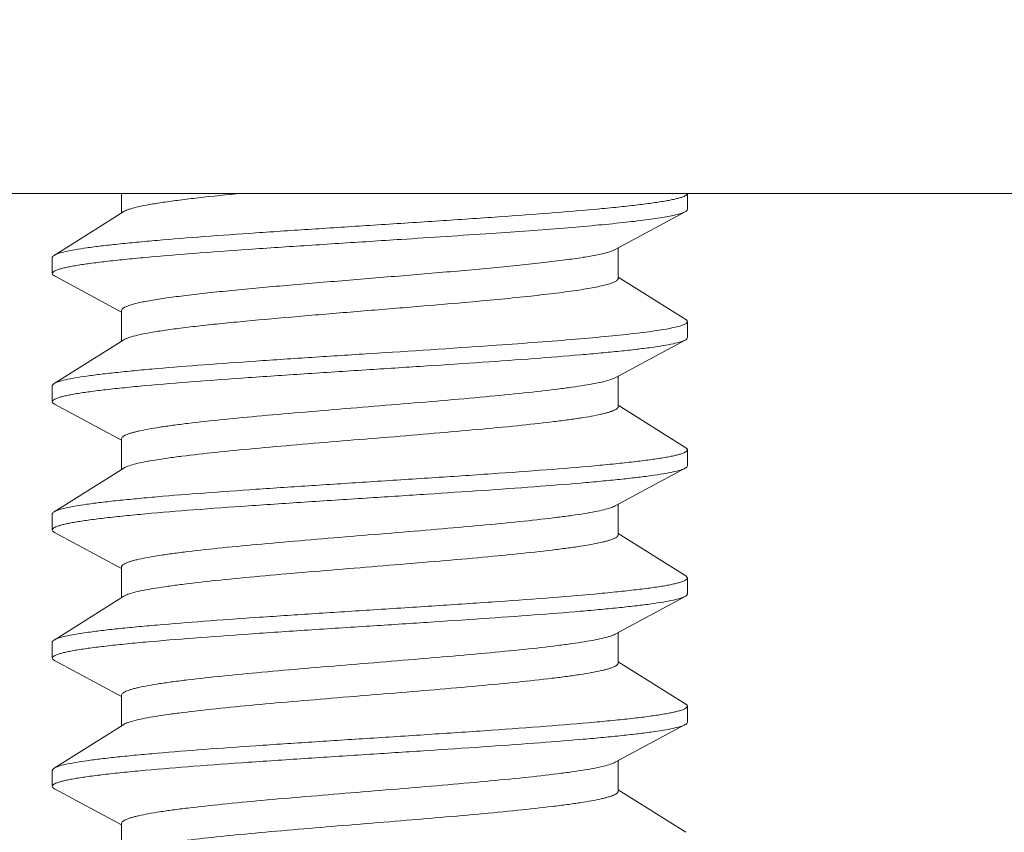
# Model space of a CAD drawing. Header units: inches. Extents: x 0 to 814, y 0 to 621.
# Tile 11 of 37: x 292.66 to 295.73, y 433.18 to 435.71. Entities that reach past the tile are written whole.
import ezdxf

# ---------------------------------------------------------------- set-up
doc = ezdxf.new("R2010")
doc.units = ezdxf.units.IN
doc.header["$LTSCALE"] = 10
doc.header["$MEASUREMENT"] = 0
doc.dimstyles.get("Standard").update_dxf_attribs({"dimtxt": 6, "dimasz": 6.5, "dimexe": 2.5, "dimexo": 3.5, "dimgap": 1.25, "dimtad": 0, "dimtih": 1, "dimtoh": 1, "dimdec": 1, "dimzin": 0, "dimdsep": 46, "dimtxsty": 'Standard', "dimcen": 0, "dimadec": 0, "dimazin": 0, "dimtfac": 1, "dimtdec": 1, "dimtofl": 0, "dimtmove": 0, "dimatfit": 3, "dimfxl": 0, "dimtolj": 1, "dimtzin": 0, "dimarcsym": 0})

# ---------------------------------------------------------------- blocks, each defined once
blk = doc.blocks.new('*D55')
at = {"color": 0, "lineweight": -2}
for p, q in [((278.9482, 450.3946), (278.9482, 462.9307)), ((310.0482, 449.4779), (310.0482, 462.9307)), ((272.4482, 460.4307), (265.9482, 460.4307)), ((316.5482, 460.4307), (323.0482, 460.4307)), ((278.9482, 438.6705), (278.9482, 446.465))]:
    blk.add_line(p, q, dxfattribs=at)
at = {"color": 0}
for points in [[(272.4482, 461.5141), (272.4482, 459.3474), (278.9482, 460.4307)], [(316.5482, 461.5141), (316.5482, 459.3474), (310.0482, 460.4307)]]:
    blk.add_solid(points, dxfattribs=at)
at = {"layer": 'DEFPOINTS', "color": 0}
for p in [(278.9482, 460.4307), (310.0482, 445.9779), (278.9482, 435.1705)]:
    blk.add_point(p, dxfattribs=at)
at = {"color": 0, "lineweight": 15, "char_height": 6, "attachment_point": 5}
for s, insert in [('\\A1;31.1', (294.4982, 464.6807)), ('\\A1;[1.22]', (294.4982, 456.1807))]:
    blk.add_mtext(s, dxfattribs=dict(at, insert=insert))

msp = doc.modelspace()

# ---------------------------------------------------------------- linework, layer by layer
at = {"lineweight": 15}
for p, q in [((298.5482, 435.1705), (278.9482, 435.1705)), ((292.9739, 435.1705), (292.9739, 435.1093)), ((294.7387, 435.1705), (294.7387, 435.1205)), ((292.9806, 435.1135), (292.763, 434.977)), ((294.5135, 434.9954), (294.7316, 435.1129)), ((294.5226, 434.9051), (294.5226, 435.0003)), ((292.7577, 434.9705), (292.7577, 434.9205)), ((292.7648, 434.9129), (292.9739, 434.8003)), ((294.7335, 434.777), (294.5226, 434.9093)), ((292.9739, 434.8051), (292.9739, 434.7093)), ((294.7387, 434.7705), (294.7387, 434.7205)), ((292.9806, 434.7135), (292.763, 434.577)), ((294.5135, 434.5954), (294.7316, 434.7129)), ((294.5226, 434.5051), (294.5226, 434.6003)), ((292.763, 434.577), (292.7577, 434.5705)), ((292.7577, 434.5705), (292.7577, 434.5205)), ((292.7648, 434.5129), (292.9739, 434.4003)), ((294.7335, 434.377), (294.5226, 434.5093)), ((292.9739, 434.4051), (292.9739, 434.3093)), ((294.7387, 434.3705), (294.7387, 434.3205)), ((292.9806, 434.3135), (292.763, 434.177)), ((292.9806, 434.3135), (292.9828, 434.3148)), ((294.5135, 434.1954), (294.7316, 434.3129)), ((294.5226, 434.1051), (294.5226, 434.2003)), ((292.7577, 434.1705), (292.7577, 434.1205)), ((292.7648, 434.1129), (292.9739, 434.0003)), ((294.7335, 433.977), (294.5226, 434.1093)), ((292.9739, 434.0051), (292.9739, 433.9093)), ((294.7335, 433.977), (294.7387, 433.9705)), ((294.7387, 433.9705), (294.7387, 433.9205)), ((292.9806, 433.9135), (292.763, 433.777)), ((292.9806, 433.9135), (292.9831, 433.9149)), ((294.5135, 433.7954), (294.7316, 433.9129)), ((292.7577, 433.7705), (292.7577, 433.7205)), ((294.5226, 433.7051), (294.5226, 433.8003)), ((292.7648, 433.7129), (292.9739, 433.6003)), ((294.7335, 433.577), (294.5226, 433.7093)), ((292.9739, 433.6051), (292.9739, 433.5093)), ((294.7387, 433.5705), (294.7387, 433.5205)), ((292.9806, 433.5135), (292.763, 433.377)), ((292.9806, 433.5135), (292.9833, 433.5151)), ((294.5135, 433.3954), (294.7316, 433.5129)), ((292.763, 433.377), (292.7577, 433.3705)), ((294.5226, 433.3051), (294.5226, 433.4003)), ((292.7577, 433.3705), (292.7577, 433.3205)), ((292.7648, 433.3129), (292.9739, 433.2003)), ((294.7335, 433.177), (294.5226, 433.3093)), ((292.9739, 433.2051), (292.9739, 433.1093))]:
    msp.add_line(p, q, dxfattribs=at)
for centre, radius, start, end in [((293.0016, 435.0799), 0.0396, 119.3043, 122.0795), ((289.86, 496.5091), 61.9607, 273.597826, 273.949098)]:
    msp.add_arc(centre, radius, start, end, dxfattribs=at)
for points, knots in [([(292.9822, 435.1145), (292.9846, 435.1158), (292.9902, 435.1183), (293.0045, 435.1234), (293.0281, 435.1294), (293.0629, 435.1362), (293.106, 435.143), (293.1568, 435.1499), (293.2382, 435.1596), (293.3026, 435.1662), (293.3476, 435.1705)], [0, 0, 0, 0, 0.02205, 0.049823, 0.122797, 0.218754, 0.33681, 0.475682, 0.633779, 1, 1, 1, 1]), ([(294.7387, 435.1705), (294.7387, 435.1679), (294.7342, 435.164), (294.7275, 435.1608), (294.719, 435.1576), (294.7084, 435.1546), (294.6954, 435.1515), (294.6801, 435.1484), (294.6554, 435.144), (294.6191, 435.1387), (294.5692, 435.1326), (294.5115, 435.1264), (294.4204, 435.1177), (294.2915, 435.1072), (294.1225, 435.095), (293.939, 435.0828), (293.8127, 435.0746), (293.7482, 435.0705)], [0, 0, 0, 0, 0.007865, 0.014589, 0.023472, 0.034576, 0.047919, 0.063492, 0.081272, 0.123314, 0.173694, 0.231955, 0.297556, 0.448229, 0.61999, 0.806285, 1, 1, 1, 1]), ([(294.1273, 435.0455), (294.1664, 435.0482), (294.2418, 435.0536), (294.3499, 435.0619), (294.4475, 435.0702), (294.5329, 435.0785), (294.5956, 435.0856), (294.6386, 435.0915), (294.6652, 435.0957), (294.6877, 435.0998), (294.7062, 435.104), (294.7204, 435.108), (294.7285, 435.1112), (294.7316, 435.1129)], [0, 0, 0, 0, 0.193192, 0.37218, 0.533872, 0.675475, 0.794572, 0.845044, 0.889183, 0.926828, 0.957857, 0.982224, 1, 1, 1, 1]), ([(294.7316, 435.1129), (294.7327, 435.1134), (294.7346, 435.1146), (294.7374, 435.1168), (294.7387, 435.1191), (294.7387, 435.1205)], [0, 0, 0, 0, 0.338105, 0.609657, 1, 1, 1, 1]), ([(292.763, 434.977), (292.7648, 434.9782), (292.7692, 434.9803), (292.7808, 434.9846), (292.8006, 434.9895), (292.8302, 434.9952), (292.8675, 435.0009), (292.9122, 435.0067), (292.9639, 435.0124), (293.0222, 435.0182), (293.1116, 435.0263), (293.2359, 435.0361), (293.3968, 435.0475), (293.5695, 435.059), (293.688, 435.0666), (293.7482, 435.0705)], [0, 0, 0, 0, 0.006461, 0.014827, 0.037436, 0.067901, 0.106061, 0.15164, 0.204282, 0.263561, 0.328991, 0.476086, 0.640682, 0.817283, 1, 1, 1, 1]), ([(293.7482, 435.0205), (293.7806, 435.0226), (293.907, 435.0307), (294.0333, 435.039), (294.1273, 435.0455)], [0, 0, 0, 0, 0.256105, 1, 1, 1, 1]), ([(292.7577, 434.9205), (292.7577, 434.9231), (292.7622, 434.927), (292.769, 434.9302), (292.7775, 434.9334), (292.7881, 434.9364), (292.8011, 434.9395), (292.8163, 434.9426), (292.8411, 434.947), (292.8774, 434.9523), (292.9273, 434.9584), (292.985, 434.9646), (293.0761, 434.9733), (293.2049, 434.9838), (293.374, 434.996), (293.5575, 435.0082), (293.6838, 435.0164), (293.7482, 435.0205)], [0, 0, 0, 0, 0.007865, 0.014589, 0.023471, 0.034577, 0.047919, 0.063492, 0.081272, 0.123314, 0.173694, 0.231955, 0.297556, 0.448227, 0.619989, 0.806285, 1, 1, 1, 1]), ([(292.7577, 434.9705), (292.7577, 434.9711), (292.7581, 434.9726), (292.7599, 434.975), (292.7618, 434.9763), (292.763, 434.977)], [0, 0, 0, 0, 0.192076, 0.536887, 1, 1, 1, 1]), ([(294.0446, 434.9301), (294.0742, 434.9328), (294.1315, 434.938), (294.2137, 434.946), (294.2883, 434.9541), (294.3541, 434.9621), (294.4099, 434.9701), (294.4498, 434.977), (294.476, 434.9828), (294.4913, 434.9868), (294.5036, 434.9908), (294.5106, 434.9938), (294.5135, 434.9954)], [0, 0, 0, 0, 0.188336, 0.363424, 0.522412, 0.662761, 0.782241, 0.879025, 0.918472, 0.951792, 0.978948, 1, 1, 1, 1]), ([(292.7648, 434.9129), (292.7638, 434.9134), (292.7619, 434.9146), (292.7591, 434.9168), (292.7577, 434.9191), (292.7577, 434.9205)], [0, 0, 0, 0, 0.338116, 0.609659, 1, 1, 1, 1]), ([(292.9739, 434.8051), (292.9739, 434.8084), (292.9781, 434.8121), (292.9832, 434.815), (292.9889, 434.8178), (292.9979, 434.8212), (293.0109, 434.825), (293.0266, 434.8288), (293.0451, 434.8327), (293.0748, 434.8382), (293.1183, 434.8448), (293.1773, 434.8525), (293.245, 434.8602), (293.3492, 434.8709), (293.4925, 434.8839), (293.6738, 434.899), (293.8596, 434.9142), (293.9837, 434.9247), (294.0446, 434.9301)], [0, 0, 0, 0, 0.008999, 0.012516, 0.016619, 0.026641, 0.039133, 0.054102, 0.071517, 0.091334, 0.137905, 0.193182, 0.256368, 0.326539, 0.48359, 0.655024, 0.830644, 1, 1, 1, 1]), ([(294.0446, 434.8301), (294.0785, 434.8331), (294.1435, 434.8391), (294.236, 434.8483), (294.3179, 434.8575), (294.3787, 434.8655), (294.4208, 434.872), (294.447, 434.8766), (294.4695, 434.8813), (294.488, 434.8858), (294.5026, 434.8904), (294.5122, 434.8944), (294.5177, 434.8978), (294.5204, 434.9002), (294.5221, 434.9026), (294.5226, 434.9043), (294.5226, 434.9051)], [0, 0, 0, 0, 0.209259, 0.400948, 0.570992, 0.715793, 0.777771, 0.832375, 0.879354, 0.918518, 0.949777, 0.973198, 0.982103, 0.989302, 0.995082, 1, 1, 1, 1]), ([(292.9806, 434.7135), (292.9828, 434.7149), (292.9883, 434.7176), (293.0025, 434.7228), (293.0266, 434.729), (293.0624, 434.7361), (293.1073, 434.7432), (293.1604, 434.7504), (293.2213, 434.7576), (293.2891, 434.7648), (293.3906, 434.7747), (293.5274, 434.7869), (293.6985, 434.8011), (293.8722, 434.8153), (293.9879, 434.8251), (294.0446, 434.8301)], [0, 0, 0, 0, 0.007411, 0.016947, 0.042538, 0.076746, 0.119233, 0.169501, 0.226924, 0.290772, 0.360225, 0.512294, 0.675267, 0.840694, 1, 1, 1, 1]), ([(294.7387, 434.7705), (294.7387, 434.7697), (294.7381, 434.7678), (294.7359, 434.7655), (294.7324, 434.7632), (294.7277, 434.7609), (294.7216, 434.7586), (294.711, 434.7552), (294.6945, 434.7512), (294.6708, 434.7466), (294.6421, 434.742), (294.6086, 434.7374), (294.5548, 434.7309), (294.4769, 434.7229), (294.3721, 434.7137), (294.2538, 434.7045), (294.1707, 434.6985), (294.1273, 434.6955)], [0, 0, 0, 0, 0.003931, 0.008912, 0.015506, 0.023953, 0.034359, 0.046774, 0.077681, 0.116675, 0.163618, 0.218301, 0.280453, 0.425845, 0.596747, 0.789505, 1, 1, 1, 1]), ([(294.7335, 434.777), (294.7343, 434.7765), (294.7366, 434.775), (294.7387, 434.7724), (294.7387, 434.7705)], [0, 0, 0, 0, 0.329485, 1, 1, 1, 1]), ([(293.7482, 434.6205), (293.8078, 434.6243), (293.925, 434.6319), (294.0959, 434.6432), (294.2554, 434.6545), (294.3788, 434.6642), (294.4679, 434.6722), (294.5262, 434.6779), (294.5782, 434.6836), (294.6233, 434.6893), (294.6612, 434.6949), (294.6917, 434.7006), (294.7123, 434.7055), (294.7247, 434.7096), (294.7296, 434.7118), (294.7316, 434.7129)], [0, 0, 0, 0, 0.181019, 0.356118, 0.519592, 0.666107, 0.731492, 0.790908, 0.843878, 0.889981, 0.928863, 0.960248, 0.983954, 0.992922, 1, 1, 1, 1]), ([(294.7316, 434.7129), (294.7327, 434.7134), (294.7346, 434.7146), (294.7374, 434.7168), (294.7387, 434.7191), (294.7387, 434.7205)], [0, 0, 0, 0, 0.338116, 0.609659, 1, 1, 1, 1]), ([(293.7482, 434.6705), (293.688, 434.6666), (293.5695, 434.659), (293.3968, 434.6475), (293.2359, 434.6361), (293.1116, 434.6263), (293.0222, 434.6182), (292.9639, 434.6124), (292.9122, 434.6067), (292.8675, 434.6009), (292.8302, 434.5952), (292.8006, 434.5895), (292.7808, 434.5846), (292.7692, 434.5803), (292.7648, 434.5782), (292.763, 434.577)], [0, 0, 0, 0, 0.182717, 0.359317, 0.523913, 0.671008, 0.736438, 0.795717, 0.848359, 0.893938, 0.932098, 0.962564, 0.985173, 0.993539, 1, 1, 1, 1]), ([(292.7577, 434.5205), (292.7577, 434.5231), (292.7622, 434.527), (292.769, 434.5302), (292.7775, 434.5334), (292.7881, 434.5364), (292.8011, 434.5395), (292.8163, 434.5426), (292.8411, 434.547), (292.8774, 434.5523), (292.9273, 434.5584), (292.985, 434.5646), (293.0761, 434.5733), (293.2049, 434.5838), (293.374, 434.596), (293.5575, 434.6082), (293.6838, 434.6164), (293.7482, 434.6205)], [0, 0, 0, 0, 0.007865, 0.014589, 0.023471, 0.034577, 0.047919, 0.063492, 0.081272, 0.123314, 0.173694, 0.231955, 0.297556, 0.448227, 0.619989, 0.806285, 1, 1, 1, 1]), ([(292.9739, 434.4051), (292.9739, 434.4061), (292.9747, 434.4085), (292.9775, 434.4115), (292.9819, 434.4144), (292.9878, 434.4173), (292.9954, 434.4202), (293.0046, 434.4232), (293.0154, 434.4261), (293.0329, 434.4303), (293.0587, 434.4354), (293.0942, 434.4412), (293.1353, 434.4471), (293.2005, 434.4553), (293.2931, 434.4654), (293.4153, 434.477), (293.5491, 434.4886), (293.6898, 434.5003), (293.8326, 434.512), (293.9724, 434.5237), (294.1044, 434.5354), (294.224, 434.547), (294.314, 434.557), (294.3767, 434.5653), (294.4158, 434.5711), (294.4491, 434.577), (294.4764, 434.5828), (294.4973, 434.5885), (294.509, 434.5929), (294.5135, 434.5954)], [0, 0, 0, 0, 0.001984, 0.004491, 0.0078, 0.012033, 0.017238, 0.023435, 0.030632, 0.038823, 0.058141, 0.081266, 0.108018, 0.138178, 0.207683, 0.287418, 0.374645, 0.466356, 0.559382, 0.65051, 0.736592, 0.814662, 0.88204, 0.910988, 0.936444, 0.958204, 0.976104, 0.99004, 1, 1, 1, 1]), ([(292.7648, 434.5129), (292.7638, 434.5134), (292.7619, 434.5146), (292.7591, 434.5168), (292.7577, 434.5191), (292.7577, 434.5205)], [0, 0, 0, 0, 0.338116, 0.609659, 1, 1, 1, 1]), ([(292.9828, 434.3148), (292.9873, 434.3172), (292.9989, 434.3216), (293.0197, 434.3274), (293.0469, 434.3332), (293.0801, 434.339), (293.1192, 434.3449), (293.1818, 434.3531), (293.2718, 434.3632), (293.3914, 434.3748), (293.5234, 434.3865), (293.6633, 434.3982), (293.8061, 434.4098), (293.9469, 434.4215), (294.0808, 434.4332), (294.2031, 434.4448), (294.2958, 434.4549), (294.361, 434.4631), (294.4022, 434.469), (294.4376, 434.4748), (294.4635, 434.4799), (294.481, 434.4841), (294.4918, 434.487), (294.5011, 434.49), (294.5086, 434.4929), (294.5146, 434.4958), (294.519, 434.4988), (294.5218, 434.5017), (294.5226, 434.5041), (294.5226, 434.5051)], [0, 0, 0, 0, 0.009905, 0.023787, 0.041638, 0.063353, 0.088771, 0.117687, 0.185018, 0.263063, 0.349142, 0.440286, 0.533345, 0.625099, 0.712375, 0.792162, 0.861717, 0.8919, 0.918672, 0.941815, 0.961149, 0.969346, 0.976548, 0.982751, 0.98796, 0.992195, 0.995507, 0.998015, 1, 1, 1, 1]), ([(293.7482, 434.2705), (293.8127, 434.2746), (293.939, 434.2828), (294.1225, 434.295), (294.2915, 434.3072), (294.4204, 434.3177), (294.5115, 434.3264), (294.5692, 434.3325), (294.6191, 434.3387), (294.6554, 434.344), (294.6801, 434.3484), (294.6954, 434.3515), (294.7084, 434.3546), (294.719, 434.3576), (294.7275, 434.3608), (294.7342, 434.364), (294.7387, 434.3679), (294.7387, 434.3705)], [0, 0, 0, 0, 0.193715, 0.380011, 0.551773, 0.702444, 0.768045, 0.826306, 0.876686, 0.918728, 0.936508, 0.952081, 0.965423, 0.976529, 0.985411, 0.992135, 1, 1, 1, 1]), ([(294.7387, 434.3705), (294.7387, 434.3711), (294.7384, 434.3726), (294.7365, 434.375), (294.7346, 434.3763), (294.7335, 434.377)], [0, 0, 0, 0, 0.192076, 0.536887, 1, 1, 1, 1]), ([(293.7482, 434.2205), (293.8078, 434.2243), (293.925, 434.2319), (294.0959, 434.2432), (294.2554, 434.2545), (294.3788, 434.2642), (294.4679, 434.2722), (294.5262, 434.2779), (294.5782, 434.2836), (294.6233, 434.2893), (294.6612, 434.2949), (294.6917, 434.3006), (294.7123, 434.3055), (294.7247, 434.3096), (294.7296, 434.3118), (294.7316, 434.3129)], [0, 0, 0, 0, 0.181019, 0.356118, 0.519592, 0.666107, 0.731492, 0.790908, 0.843878, 0.889981, 0.928863, 0.960248, 0.983954, 0.992922, 1, 1, 1, 1]), ([(294.7316, 434.3129), (294.7327, 434.3134), (294.7346, 434.3146), (294.7374, 434.3168), (294.7387, 434.3191), (294.7387, 434.3205)], [0, 0, 0, 0, 0.338116, 0.609659, 1, 1, 1, 1]), ([(292.763, 434.177), (292.7648, 434.1782), (292.7692, 434.1803), (292.7808, 434.1846), (292.8006, 434.1895), (292.8302, 434.1952), (292.8675, 434.2009), (292.9122, 434.2067), (292.9639, 434.2124), (293.0222, 434.2182), (293.1116, 434.2263), (293.2359, 434.2361), (293.3968, 434.2475), (293.5695, 434.259), (293.688, 434.2666), (293.7482, 434.2705)], [0, 0, 0, 0, 0.006461, 0.014827, 0.037436, 0.067901, 0.106061, 0.15164, 0.204282, 0.263561, 0.328991, 0.476086, 0.640682, 0.817283, 1, 1, 1, 1]), ([(292.7577, 434.1205), (292.7577, 434.1231), (292.7622, 434.127), (292.769, 434.1302), (292.7775, 434.1334), (292.7881, 434.1364), (292.8011, 434.1395), (292.8163, 434.1426), (292.8411, 434.147), (292.8774, 434.1523), (292.9273, 434.1584), (292.985, 434.1646), (293.0761, 434.1733), (293.2049, 434.1838), (293.374, 434.196), (293.5575, 434.2082), (293.6838, 434.2164), (293.7482, 434.2205)], [0, 0, 0, 0, 0.007865, 0.014589, 0.023471, 0.034577, 0.047919, 0.063492, 0.081272, 0.123314, 0.173694, 0.231955, 0.297556, 0.448227, 0.619989, 0.806285, 1, 1, 1, 1]), ([(292.7577, 434.1705), (292.7577, 434.1711), (292.7581, 434.1726), (292.7599, 434.175), (292.7618, 434.1763), (292.763, 434.177)], [0, 0, 0, 0, 0.192076, 0.536887, 1, 1, 1, 1]), ([(292.9739, 434.0051), (292.9739, 434.0061), (292.9747, 434.0085), (292.9775, 434.0115), (292.9819, 434.0144), (292.9878, 434.0173), (292.9954, 434.0202), (293.0046, 434.0232), (293.0154, 434.0261), (293.0329, 434.0303), (293.0587, 434.0354), (293.0942, 434.0412), (293.1353, 434.0471), (293.2005, 434.0553), (293.2931, 434.0654), (293.4153, 434.077), (293.5491, 434.0886), (293.6898, 434.1003), (293.8326, 434.112), (293.9724, 434.1237), (294.1044, 434.1354), (294.224, 434.147), (294.314, 434.157), (294.3767, 434.1653), (294.4158, 434.1711), (294.4491, 434.177), (294.4764, 434.1828), (294.4973, 434.1885), (294.509, 434.1929), (294.5135, 434.1954)], [0, 0, 0, 0, 0.001984, 0.004491, 0.0078, 0.012033, 0.017238, 0.023435, 0.030632, 0.038823, 0.058141, 0.081266, 0.108018, 0.138178, 0.207683, 0.287418, 0.374645, 0.466356, 0.559382, 0.65051, 0.736592, 0.814662, 0.88204, 0.910988, 0.936444, 0.958204, 0.976104, 0.99004, 1, 1, 1, 1]), ([(292.7648, 434.1129), (292.7638, 434.1134), (292.7619, 434.1146), (292.7591, 434.1168), (292.7577, 434.1191), (292.7577, 434.1205)], [0, 0, 0, 0, 0.338116, 0.609659, 1, 1, 1, 1]), ([(292.9831, 433.9149), (292.9876, 433.9174), (292.9993, 433.9218), (293.0203, 433.9275), (293.0476, 433.9333), (293.0809, 433.9391), (293.1201, 433.945), (293.1828, 433.9533), (293.2728, 433.9633), (293.3925, 433.9749), (293.5245, 433.9866), (293.6643, 433.9982), (293.807, 434.0099), (293.9477, 434.0216), (294.0814, 434.0333), (294.2036, 434.0449), (294.2962, 434.0549), (294.3612, 434.0632), (294.4024, 434.069), (294.4378, 434.0749), (294.4636, 434.08), (294.4811, 434.0841), (294.4919, 434.0871), (294.5011, 434.09), (294.5087, 434.0929), (294.5146, 434.0958), (294.519, 434.0988), (294.5218, 434.1017), (294.5226, 434.1041), (294.5226, 434.1051)], [0, 0, 0, 0, 0.009997, 0.023967, 0.041899, 0.063687, 0.089168, 0.118138, 0.185547, 0.263632, 0.349716, 0.440833, 0.533839, 0.625521, 0.712716, 0.792417, 0.86189, 0.892035, 0.918774, 0.941887, 0.961196, 0.969383, 0.976575, 0.98277, 0.987973, 0.992202, 0.995511, 0.998016, 1, 1, 1, 1]), ([(294.7387, 433.9705), (294.7387, 433.9679), (294.7342, 433.964), (294.7275, 433.9608), (294.719, 433.9576), (294.7084, 433.9546), (294.6954, 433.9515), (294.6801, 433.9484), (294.6554, 433.944), (294.6191, 433.9387), (294.5692, 433.9326), (294.5115, 433.9264), (294.4204, 433.9177), (294.2915, 433.9072), (294.1225, 433.895), (293.939, 433.8828), (293.8127, 433.8746), (293.7482, 433.8705)], [0, 0, 0, 0, 0.007864, 0.014588, 0.023471, 0.034575, 0.047918, 0.06349, 0.081269, 0.123311, 0.173691, 0.231952, 0.297552, 0.448226, 0.619987, 0.806284, 1, 1, 1, 1]), ([(293.7482, 433.8205), (293.8078, 433.8243), (293.925, 433.8319), (294.0959, 433.8432), (294.2554, 433.8545), (294.3788, 433.8642), (294.4679, 433.8722), (294.5262, 433.8779), (294.5782, 433.8836), (294.6233, 433.8893), (294.6612, 433.8949), (294.6917, 433.9006), (294.7123, 433.9055), (294.7247, 433.9096), (294.7296, 433.9118), (294.7316, 433.9129)], [0, 0, 0, 0, 0.181019, 0.356118, 0.519592, 0.666107, 0.731492, 0.790908, 0.843878, 0.889981, 0.928863, 0.960248, 0.983954, 0.992922, 1, 1, 1, 1]), ([(294.7316, 433.9129), (294.7327, 433.9134), (294.7346, 433.9146), (294.7374, 433.9168), (294.7387, 433.9191), (294.7387, 433.9205)], [0, 0, 0, 0, 0.338116, 0.609659, 1, 1, 1, 1]), ([(292.763, 433.777), (292.7648, 433.7782), (292.7692, 433.7803), (292.7808, 433.7846), (292.8006, 433.7895), (292.8302, 433.7952), (292.8675, 433.8009), (292.9122, 433.8067), (292.9639, 433.8124), (293.0222, 433.8182), (293.1116, 433.8263), (293.2359, 433.8361), (293.3968, 433.8475), (293.5695, 433.859), (293.688, 433.8666), (293.7482, 433.8705)], [0, 0, 0, 0, 0.006461, 0.014827, 0.037436, 0.067901, 0.106061, 0.15164, 0.204282, 0.263561, 0.328991, 0.476086, 0.640682, 0.817283, 1, 1, 1, 1]), ([(292.7577, 433.7205), (292.7577, 433.7231), (292.7622, 433.727), (292.769, 433.7302), (292.7775, 433.7334), (292.7881, 433.7364), (292.8011, 433.7395), (292.8163, 433.7426), (292.8411, 433.747), (292.8774, 433.7523), (292.9273, 433.7584), (292.985, 433.7646), (293.0761, 433.7733), (293.2049, 433.7838), (293.374, 433.796), (293.5575, 433.8082), (293.6838, 433.8164), (293.7482, 433.8205)], [0, 0, 0, 0, 0.007865, 0.014589, 0.023471, 0.034577, 0.047919, 0.063492, 0.081272, 0.123314, 0.173694, 0.231955, 0.297556, 0.448227, 0.619989, 0.806285, 1, 1, 1, 1]), ([(292.7577, 433.7705), (292.7577, 433.7711), (292.7581, 433.7726), (292.7599, 433.775), (292.7618, 433.7763), (292.763, 433.777)], [0, 0, 0, 0, 0.192076, 0.536887, 1, 1, 1, 1]), ([(292.9739, 433.6051), (292.9739, 433.6061), (292.9747, 433.6085), (292.9775, 433.6115), (292.9819, 433.6144), (292.9878, 433.6173), (292.9954, 433.6202), (293.0046, 433.6232), (293.0154, 433.6261), (293.0329, 433.6303), (293.0587, 433.6354), (293.0942, 433.6412), (293.1353, 433.6471), (293.2005, 433.6553), (293.2931, 433.6654), (293.4153, 433.677), (293.5491, 433.6886), (293.6898, 433.7003), (293.8326, 433.712), (293.9724, 433.7237), (294.1044, 433.7354), (294.224, 433.747), (294.314, 433.757), (294.3767, 433.7653), (294.4158, 433.7711), (294.4491, 433.777), (294.4764, 433.7828), (294.4973, 433.7885), (294.509, 433.7929), (294.5135, 433.7954)], [0, 0, 0, 0, 0.001984, 0.004491, 0.0078, 0.012033, 0.017238, 0.023435, 0.030632, 0.038823, 0.058141, 0.081266, 0.108018, 0.138178, 0.207683, 0.287418, 0.374645, 0.466356, 0.559382, 0.65051, 0.736592, 0.814662, 0.88204, 0.910988, 0.936444, 0.958204, 0.976104, 0.990039, 1, 1, 1, 1]), ([(292.7648, 433.7129), (292.7638, 433.7134), (292.7619, 433.7146), (292.7591, 433.7168), (292.7577, 433.7191), (292.7577, 433.7205)], [0, 0, 0, 0, 0.338116, 0.609659, 1, 1, 1, 1]), ([(292.9833, 433.5151), (292.988, 433.5175), (292.9998, 433.5219), (293.0209, 433.5276), (293.0483, 433.5334), (293.0817, 433.5393), (293.121, 433.5451), (293.1838, 433.5534), (293.2739, 433.5634), (293.3936, 433.575), (293.5256, 433.5867), (293.6653, 433.5983), (293.8079, 433.61), (293.9485, 433.6217), (294.082, 433.6333), (294.2041, 433.6449), (294.2965, 433.6549), (294.3615, 433.6632), (294.4025, 433.6691), (294.4379, 433.6749), (294.4637, 433.68), (294.4812, 433.6841), (294.4919, 433.6871), (294.5011, 433.69), (294.5087, 433.6929), (294.5146, 433.6958), (294.519, 433.6988), (294.5218, 433.7018), (294.5226, 433.7041), (294.5226, 433.7051)], [0, 0, 0, 0, 0.010089, 0.024147, 0.04216, 0.064021, 0.089565, 0.118588, 0.186076, 0.2642, 0.350288, 0.441378, 0.534331, 0.625943, 0.713055, 0.792671, 0.862063, 0.892171, 0.918876, 0.941959, 0.961243, 0.969419, 0.976602, 0.982789, 0.987985, 0.992209, 0.995514, 0.998018, 1, 1, 1, 1]), ([(293.7482, 433.4705), (293.8127, 433.4746), (293.939, 433.4828), (294.1225, 433.495), (294.2915, 433.5072), (294.4204, 433.5177), (294.5115, 433.5264), (294.5692, 433.5325), (294.6191, 433.5387), (294.6554, 433.544), (294.6801, 433.5484), (294.6954, 433.5515), (294.7084, 433.5546), (294.719, 433.5576), (294.7275, 433.5608), (294.7342, 433.564), (294.7387, 433.5679), (294.7387, 433.5705)], [0, 0, 0, 0, 0.193715, 0.380011, 0.551773, 0.702444, 0.768045, 0.826306, 0.876686, 0.918728, 0.936508, 0.952081, 0.965423, 0.976529, 0.985411, 0.992135, 1, 1, 1, 1]), ([(294.7387, 433.5705), (294.7387, 433.5711), (294.7384, 433.5726), (294.7365, 433.575), (294.7346, 433.5763), (294.7335, 433.577)], [0, 0, 0, 0, 0.192076, 0.536887, 1, 1, 1, 1]), ([(293.7482, 433.4205), (293.8078, 433.4243), (293.925, 433.4319), (294.0959, 433.4432), (294.2554, 433.4545), (294.3788, 433.4642), (294.4679, 433.4722), (294.5262, 433.4779), (294.5782, 433.4836), (294.6233, 433.4893), (294.6612, 433.4949), (294.6917, 433.5006), (294.7123, 433.5055), (294.7247, 433.5096), (294.7296, 433.5118), (294.7316, 433.5129)], [0, 0, 0, 0, 0.181019, 0.356118, 0.519591, 0.666107, 0.731492, 0.790908, 0.843878, 0.889981, 0.928863, 0.960247, 0.983954, 0.992921, 1, 1, 1, 1]), ([(294.7316, 433.5129), (294.7327, 433.5134), (294.7346, 433.5146), (294.7374, 433.5168), (294.7387, 433.5191), (294.7387, 433.5205)], [0, 0, 0, 0, 0.338126, 0.609639, 1, 1, 1, 1]), ([(293.7482, 433.4705), (293.688, 433.4666), (293.5695, 433.459), (293.3968, 433.4475), (293.2359, 433.4361), (293.1116, 433.4263), (293.0222, 433.4182), (292.9639, 433.4124), (292.9122, 433.4067), (292.8675, 433.4009), (292.8302, 433.3952), (292.8006, 433.3895), (292.7808, 433.3846), (292.7692, 433.3803), (292.7648, 433.3782), (292.763, 433.377)], [0, 0, 0, 0, 0.182717, 0.359318, 0.523913, 0.671009, 0.736438, 0.795718, 0.848359, 0.893938, 0.932099, 0.962564, 0.985173, 0.993539, 1, 1, 1, 1]), ([(292.7577, 433.3205), (292.7577, 433.3231), (292.7622, 433.327), (292.769, 433.3302), (292.7775, 433.3334), (292.7881, 433.3364), (292.8011, 433.3395), (292.8163, 433.3426), (292.8411, 433.347), (292.8774, 433.3523), (292.9273, 433.3584), (292.985, 433.3646), (293.0761, 433.3733), (293.2049, 433.3838), (293.374, 433.396), (293.5575, 433.4082), (293.6838, 433.4164), (293.7482, 433.4205)], [0, 0, 0, 0, 0.007865, 0.014589, 0.023471, 0.034577, 0.047919, 0.063492, 0.081272, 0.123314, 0.173694, 0.231955, 0.297556, 0.448227, 0.619989, 0.806285, 1, 1, 1, 1]), ([(292.9739, 433.2051), (292.9739, 433.2061), (292.9747, 433.2085), (292.9775, 433.2115), (292.9819, 433.2144), (292.9878, 433.2173), (292.9954, 433.2202), (293.0046, 433.2232), (293.0154, 433.2261), (293.0329, 433.2303), (293.0587, 433.2354), (293.0942, 433.2412), (293.1353, 433.2471), (293.2005, 433.2553), (293.2931, 433.2654), (293.4153, 433.277), (293.5491, 433.2886), (293.6898, 433.3003), (293.8326, 433.312), (293.9724, 433.3237), (294.1044, 433.3354), (294.224, 433.347), (294.314, 433.357), (294.3767, 433.3653), (294.4158, 433.3711), (294.4491, 433.377), (294.4764, 433.3828), (294.4973, 433.3885), (294.509, 433.3929), (294.5135, 433.3954)], [0, 0, 0, 0, 0.001984, 0.004491, 0.0078, 0.012033, 0.017238, 0.023435, 0.030632, 0.038823, 0.058141, 0.081266, 0.108018, 0.138178, 0.207683, 0.287418, 0.374645, 0.466356, 0.559382, 0.65051, 0.736592, 0.814662, 0.88204, 0.910988, 0.936444, 0.958204, 0.976104, 0.990039, 1, 1, 1, 1]), ([(292.7648, 433.3129), (292.7638, 433.3134), (292.7619, 433.3146), (292.7591, 433.3168), (292.7577, 433.3191), (292.7577, 433.3205)], [0, 0, 0, 0, 0.338116, 0.609659, 1, 1, 1, 1]), ([(292.9836, 433.1152), (292.9883, 433.1176), (293.0002, 433.1221), (293.0215, 433.1278), (293.049, 433.1336), (293.0826, 433.1394), (293.1219, 433.1452), (293.1848, 433.1535), (293.275, 433.1635), (293.3947, 433.1751), (293.5267, 433.1867), (293.6663, 433.1984), (293.8088, 433.2101), (293.9492, 433.2217), (294.0827, 433.2334), (294.2045, 433.245), (294.2968, 433.255), (294.3617, 433.2632), (294.4027, 433.2691), (294.438, 433.2749), (294.4637, 433.28), (294.4812, 433.2842), (294.492, 433.2871), (294.5012, 433.29), (294.5087, 433.2929), (294.5146, 433.2959), (294.519, 433.2988), (294.5218, 433.3018), (294.5226, 433.3041), (294.5226, 433.3051)], [0, 0, 0, 0, 0.010181, 0.024327, 0.042421, 0.064354, 0.089962, 0.119038, 0.186604, 0.264768, 0.350859, 0.441922, 0.534823, 0.626364, 0.713394, 0.792925, 0.862235, 0.892306, 0.918977, 0.942031, 0.96129, 0.969455, 0.976629, 0.982808, 0.987997, 0.992217, 0.995518, 0.998019, 1, 1, 1, 1])]:
    msp.add_open_spline(points, degree=3, knots=knots, dxfattribs=at)

# ---------------------------------------------------------------- dimensions: what is measured, and where the dimension line sits
dim = msp.add_linear_dim(base=(278.9482, 460.4307), p1=(310.0482, 445.9779), p2=(278.9482, 435.1705), dimstyle='Standard', override={"dimpost": '\\X'}, dxfattribs=at)
dim.commit()
dim.dimension.update_dxf_attribs({"geometry": '*D55', "text_midpoint": (294.4982, 460.4307)})

doc.saveas('drawing.dxf')
